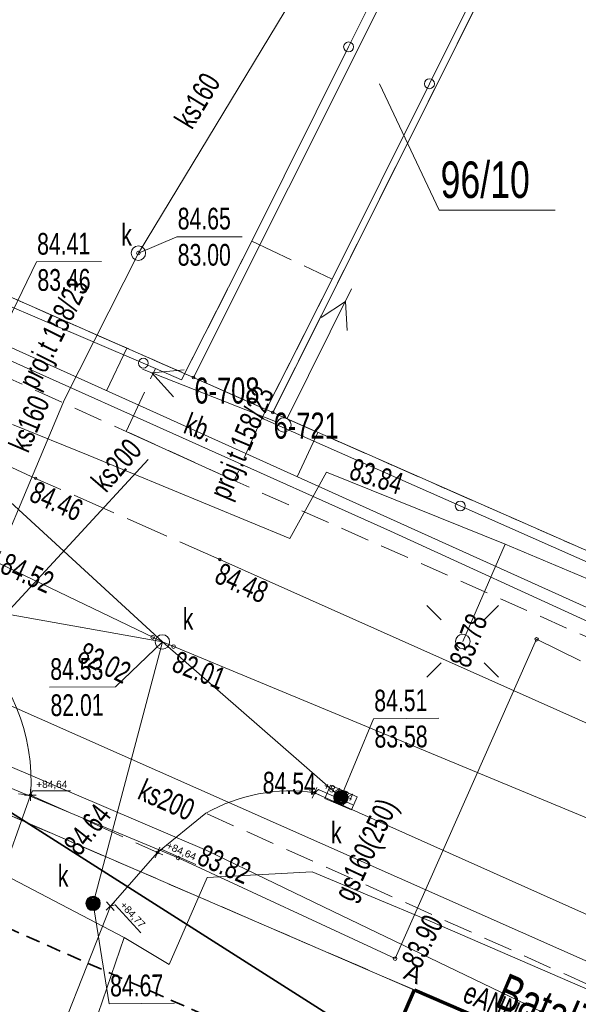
# Model space of a CAD drawing. Header units: metres. Extents: x -1013 to 1493500, y -5789517 to 1032.
# Tile 42 of 66: x -25 to -6, y 31 to 65. Entities that reach past the tile are written whole.
import ezdxf
from ezdxf.xclip import XClip

# ---------------------------------------------------------------- set-up
doc = ezdxf.new("R2010")
doc.units = ezdxf.units.M
doc.header["$MEASUREMENT"] = 0
doc.header["$XCLIPFRAME"] = 0
for name, pattern in [('2_KTCR02', [1.5, 1, -0.5]), ('2_KTJZ01', [2, 1.5, -0.5]), ('2_KTPL01', [2, 1.5, -0.5]), ('4_SUPT_P_01', [2.5, 2, -0.5]), ('GUK', [2, 1.5, -0.5]), ('GUZ', [1, 0.5, -0.5]), ('Przerywana długa', [0.78, 0.5, -0.28])]:
    doc.linetypes.add(name, pattern=pattern)
doc.layers.add('700-L Mapa 1_100 dwg', color=7, linetype='Continuous')
doc.layers.add('711-L Wymiary opisy', color=7, linetype='Continuous')
for name, color, linetype, lineweight in [('703-L Płaszczyzny podejścia 2D3', 152, 'Continuous', 30), ('703-L Płaszczyzny podejścia 2D38', 171, 'Continuous', 35), ('709-L Rzędne terenu25', 5, 'Continuous', 13), ('709-L Rzędne terenu85', 1, 'Continuous', 25), ('711-L Wymiary opisy1', 7, 'Continuous', 13), ('798-L Zakres inwestycji9', 142, 'Continuous', 70), ('ex_02_DXF_MZ_500_4_Dzialki7', 9, 'Continuous', 18), ('ex_02_DXF_MZ_500_4_Kontury3', 9, 'Continuous', 18), ('ex_02_DXF_MZ_500_4_KTCR_L_17', 9, 'Continuous', 18), ('ex_02_DXF_MZ_500_4_KTJZ_L_07', 9, 'Continuous', 18), ('ex_02_DXF_MZ_500_4_KTKR_D_L_07', 9, 'Continuous', 18), ('ex_02_DXF_MZ_500_4_KTKR_L_07', 9, 'Continuous', 18), ('ex_02_DXF_MZ_500_4_KTOK_L_47', 9, 'Continuous', 18), ('ex_02_DXF_MZ_500_4_KTPL_E_T_07', 9, 'Continuous', 18), ('ex_02_DXF_MZ_500_4_KTPL_L_07', 9, 'Continuous', 18), ('ex_02_DXF_MZ_500_4_KTUL_E_T_07', 9, 'Continuous', 18), ('ex_02_DXF_MZ_500_4_Numery_dzialek7', 9, 'Continuous', 18), ('ex_02_DXF_MZ_500_4_Numery_punktow7', 9, 'Continuous', 18), ('ex_02_DXF_MZ_500_4_Punkty7', 9, 'Continuous', 18), ('ex_02_DXF_MZ_500_4_RTPW_T_17', 9, 'Continuous', 18), ('ex_02_DXF_MZ_500_4_SUOG_L_052', 9, 'Continuous', 18), ('ex_02_DXF_MZ_500_4_SUPE_D_L_31', 9, 'Continuous', 18), ('ex_02_DXF_MZ_500_4_SUPE_D_T_07', 9, 'Continuous', 18), ('ex_02_DXF_MZ_500_4_SUPE_E_T_31', 9, 'Continuous', 18), ('ex_02_DXF_MZ_500_4_SUPE_L_31', 9, 'Continuous', 18), ('ex_02_DXF_MZ_500_4_SUPG_E_T_27', 9, 'Continuous', 18), ('ex_02_DXF_MZ_500_4_SUPG_L_252', 9, 'Continuous', 18), ('ex_02_DXF_MZ_500_4_SUPK_D_L_434', 9, 'Continuous', 18), ('ex_02_DXF_MZ_500_4_SUPK_E_T_434', 9, 'Continuous', 18), ('ex_02_DXF_MZ_500_4_SUPK_L_434', 9, 'Continuous', 18), ('ex_02_DXF_MZ_500_4_SUPP_E_T_630', 9, 'Continuous', 18), ('ex_02_DXF_MZ_500_4_SUPP_L_630', 9, 'Continuous', 18), ('ex_02_DXF_MZ_500_4_SUPT_D_L_030', 9, 'Continuous', 18), ('ex_02_DXF_MZ_500_4_SUPW_L_05', 9, 'Continuous', 18), ('ex_02_DXF_MZ_500_4_SUSM_D_T_07', 9, 'Continuous', 18), ('ex_02_DXF_MZ_500_4_SUSM_D_T_37', 9, 'Continuous', 18), ('ex_02_DXF_MZ_500_4_SUTE_T_01', 9, 'Continuous', 18), ('ex_02_DXF_MZ_500_4_SUTG_T_052', 9, 'Continuous', 18), ('ex_02_DXF_MZ_500_4_SUTK_T_034', 9, 'Continuous', 18), ('ex_02_DXF_MZ_500_4_SUUK_D_T_234', 9, 'Continuous', 18), ('ex_02_DXF_MZ_500_4_SUUK_D_T_97', 9, 'Continuous', 18), ('ex_02_DXF_MZ_500_4_SUUK_E_T_77', 9, 'Continuous', 18), ('ex_02_DXF_MZ_500_4_SUUK_E_T_934', 9, 'Continuous', 18), ('ex_02_DXF_MZ_500_4_SUUK_T_07', 9, 'Continuous', 18), ('ex_02_DXF_MZ_500_4_SUUK_T_234', 9, 'Continuous', 18), ('ex_02_DXF_MZ_500_4_Uzytki3', 9, 'Continuous', 18)]:
    doc.layers.add(name, color=color, linetype=linetype, lineweight=lineweight)
doc.layers.get('700-L Mapa 1_100 dwg').off()
doc.styles.add('STYL_AUTOMATYCZNY_1', font='Arial.ttf')
doc.styles.add('STYL_AUTOMATYCZNY_2', font='Arial.ttf')
doc.styles.add('STYL_AUTOMATYCZNY_4', font='Arial.ttf', dxfattribs={"width": 0.7})
doc.linetypes.add('Linia z krzyżyków', pattern='A,0,[1,88_A.L.03 Sytuacja 1_1001.Shx,S=0.015873,R=0,X=0,Y=0],-2,0', length=2)
doc.dimstyles.new('STYL_AUTOMATYCZNY__3', dxfattribs={"dimtxt": 0.25, "dimasz": 0.183575, "dimexe": 0.18, "dimexo": 0.04, "dimgap": 0, "dimtad": 1, "dimzin": 0, "dimdsep": 46, "dimtxsty": 'STYL_AUTOMATYCZNY_2', "dimblk": 'ARROWHEAD_8', "dimblk1": 'ARROWHEAD_8', "dimblk2": 'ARROWHEAD_8', "dimcen": 0.09, "dimclrd": 7, "dimclre": 7, "dimclrt": 7, "dimazin": 0, "dimtfac": 1, "dimtdec": 4, "dimtmove": 2, "dimatfit": 3, "dimfxl": 1, "dimtolj": 1, "dimtzin": 0, "dimarcsym": 0})

# ---------------------------------------------------------------- blocks, each defined once
blk = doc.blocks.new('*D59')
at = {"layer": '711-L Wymiary opisy1', "color": 7, "linetype": 'Continuous', "lineweight": 13, "transparency": 16777216}
for p, q in [((-23.688, -3.688), (-23.815, -3.738)), ((-23.688, -3.688), (-23.638, -3.815)), ((-23.983, -4.516), (-24.05, -4.396)), ((-23.983, -4.516), (-23.864, -4.449))]:
    blk.add_line(p, q, dxfattribs=at)
blk.add_arc((-18.286, -6.082), 5.908, 156.1008, 164.6316, dxfattribs=at)
at = {"layer": '711-L Wymiary opisy1', "color": 7, "lineweight": 13, "transparency": 16777216, "insert": (-25.573, -3.532), "char_height": 0.25, "attachment_point": 7, "rotation": 336.1008, "style": 'STYL_AUTOMATYCZNY_2'}
blk.add_mtext('\\A1;{\\pql;\\fArial|b0|i0|c238|p0;\\W1.000000;8,53°/15%}', dxfattribs=at)
blk = doc.blocks.new('ARROWHEAD_8')
at = {"color": 0, "linetype": 'Continuous', "lineweight": 0}
blk.add_line((0, 0), (-1, 0), dxfattribs=at)
at = {"color": 0, "linetype": 'Continuous', "lineweight": 0, "flags": 128}
blk.add_lwpolyline([(-0.525, 0.525), (0, 0), (-0.525, -0.525)], dxfattribs=at)
blk = doc.blocks.new('*D61')
at = {"layer": '711-L Wymiary opisy1', "color": 7, "linetype": 'Continuous', "lineweight": 13, "transparency": 16777216}
for p, q in [((-9.682, 27.468), (-9.815, 27.437)), ((-9.682, 27.468), (-9.651, 27.335)), ((-10.088, 26.709), (-10.136, 26.836)), ((-10.088, 26.709), (-9.96, 26.757))]:
    blk.add_line(p, q, dxfattribs=at)
blk.add_arc((-4.796, 24.363), 5.789, 147.57, 156.1008, dxfattribs=at)
at = {"layer": '711-L Wymiary opisy1', "color": 7, "lineweight": 13, "transparency": 16777216, "insert": (-11.672, 27.587), "char_height": 0.25, "attachment_point": 7, "rotation": 336.1008, "style": 'STYL_AUTOMATYCZNY_2'}
blk.add_mtext('\\A1;{\\pql;\\fArial|b0|i0|c238|p0;\\W1.000000;8,53°/15%}', dxfattribs=at)
blk = doc.blocks.new('Rysunek_1_4', base_point=(-51.91, -72.413))
at = {"layer": 'ex_02_DXF_MZ_500_4_Dzialki7', "color": 9, "linetype": 'Continuous', "lineweight": 18}
for p, q in [((-19.445, 52.706), (-8.36, 74.856)), ((-16.707, 51.495), (-5.612, 73.675)), ((-37.703, 60.738), (-19.445, 52.706)), ((-19.445, 52.706), (-16.707, 51.495)), ((-16.707, 51.495), (16.017, 37.104)), ((-42.33, 44.713), (161.19, -43.067))]:
    blk.add_line(p, q, dxfattribs=at)
at = {"layer": 'ex_02_DXF_MZ_500_4_Kontury3', "color": 9, "linetype": 'GUK', "lineweight": 18}
for p, q in [((9.132, 103.142), (-16.707, 51.495)), ((-19.445, 52.706), (-37.703, 60.738)), ((-16.707, 51.495), (-19.445, 52.706)), ((-16.707, 51.495), (11.443, 39.112)), ((-42.331, 44.714), (102.61, -17.792))]:
    blk.add_line(p, q, dxfattribs=at)
at = {"layer": 'ex_02_DXF_MZ_500_4_KTCR_L_17', "color": 9, "linetype": '2_KTCR02', "lineweight": 18}
for p, q in [((-29.01, 54.123), (-21.77, 50.843)), ((-18.04, 49.143), (-21.77, 50.843)), ((0.3, 41.013), (-18.04, 49.143)), ((-26.98, 38.483), (-25.08, 38.283)), ((31.23, 15.163), (-19.02, 37.653))]:
    blk.add_line(p, q, dxfattribs=at)
at = {"layer": 'ex_02_DXF_MZ_500_4_KTJZ_L_07', "color": 9, "linetype": '2_KTJZ01', "lineweight": 18}
for p, q in [((-18.54, 46.423), (-24.9, 49.223)), ((-25.08, 38.283), (-20.69, 36.303))]:
    blk.add_line(p, q, dxfattribs=at)
at = {"layer": 'ex_02_DXF_MZ_500_4_KTKR_D_L_07', "color": 9, "linetype": 'Continuous', "lineweight": 18}
for p, q in [((-30.203, 23.828), (-25.08, 38.283)), ((-20.69, 36.303), (-22.317, 34.444)), ((-27.898, 20.254), (-22.317, 34.444))]:
    blk.add_line(p, q, dxfattribs=at)
at = {"layer": 'ex_02_DXF_MZ_500_4_KTKR_L_07', "color": 9, "linetype": 'Continuous', "lineweight": 18}
for p, q in [((-24.9, 49.223), (-30.37, 51.743)), ((0.62, 37.873), (-18.54, 46.423)), ((32.42, 17.033), (-15.26, 38.363)), ((-19.02, 37.653), (-20.69, 36.303))]:
    blk.add_line(p, q, dxfattribs=at)
for centre, radius, start, end in [((-31.57, 38.797), 6.511, 355.4729, 49.7074), ((-16.11, 32.554), 5.871, 81.6753, 119.7111)]:
    blk.add_arc(centre, radius, start, end, dxfattribs=at)
at = {"layer": 'ex_02_DXF_MZ_500_4_KTOK_L_47', "color": 9, "linetype": 'Continuous', "lineweight": 18}
for p, q in [((-14.088, 64.127), (-10.723, 70.888)), ((-7.933, 69.601), (-11.292, 62.852)), ((-17.43, 57.413), (-14.088, 64.127)), ((-11.292, 62.852), (-14.65, 56.103)), ((-19.86, 52.623), (-17.43, 57.413)), ((-28.08, 56.143), (-21.18, 53.202)), ((-14.65, 56.103), (-17.09, 51.303)), ((-21.18, 53.202), (-20.76, 53.023)), ((-20.76, 53.023), (-19.86, 52.623)), ((-17.09, 51.303), (-10.23, 48.27)), ((-10.23, 48.27), (-4.445, 45.711))]:
    blk.add_line(p, q, dxfattribs=at)
for centre in [(-14.088, 64.127), (-11.292, 62.852), (-21.18, 53.202), (-10.23, 48.27)]:
    blk.add_circle(centre, 0.17, dxfattribs=at)
at = {"layer": 'ex_02_DXF_MZ_500_4_KTPL_L_07', "color": 9, "linetype": '2_KTPL01', "lineweight": 18}
for p, q in [((-19.86, 52.623), (-17.43, 57.413)), ((-17.43, 57.413), (-14.65, 56.103)), ((-14.65, 56.103), (-17.09, 51.303)), ((-21.77, 50.843), (-20.76, 53.023)), ((-20.76, 53.023), (-19.86, 52.623)), ((-17.09, 51.303), (-18.04, 49.143))]:
    blk.add_line(p, q, dxfattribs=at)
at = {"layer": 'ex_02_DXF_MZ_500_4_KTPL_L_07', "color": 9, "linetype": 'Continuous', "lineweight": 18}
blk.add_line((-18.04, 49.143), (-21.77, 50.843), dxfattribs=at)
at = {"layer": 'ex_02_DXF_MZ_500_4_Numery_dzialek7', "color": 9, "linetype": 'Continuous', "lineweight": 18}
for p, q in [((-13.016, 62.852), (-10.96, 58.489)), ((-10.96, 58.489), (-6.947, 58.489))]:
    blk.add_line(p, q, dxfattribs=at)
at = {"layer": 'ex_02_DXF_MZ_500_4_Punkty7', "color": 9, "linetype": 'Continuous', "lineweight": 18}
for centre in [(-19.445, 52.706), (-16.707, 51.495)]:
    blk.add_circle(centre, 0.045, dxfattribs=at)
at = {"layer": 'ex_02_DXF_MZ_500_4_RTPW_T_17', "color": 9, "linetype": 'Continuous', "lineweight": 18}
for centre in [(-24.9, 49.223), (-18.54, 46.423), (-25.08, 38.283), (-15.26, 38.363), (-20.69, 36.303)]:
    blk.add_circle(centre, 0.045, dxfattribs=at)
at = {"layer": 'ex_02_DXF_MZ_500_4_SUOG_L_052', "color": 9, "linetype": 'Continuous', "lineweight": 18}
for p, q in [((-7.59, 43.663), (-12.48, 32.633)), ((-19.98, 36.113), (-27.38, 39.193))]:
    blk.add_line(p, q, dxfattribs=at)
at = {"layer": 'ex_02_DXF_MZ_500_4_SUPE_D_L_31', "color": 9, "linetype": 'Continuous', "lineweight": 18}
for p, q in [((-25.705, 51.082), (-23.087, 50.02)), ((-23.087, 50.02), (-16.116, 47.149)), ((-16.116, 47.149), (-14.852, 49.438)), ((-14.852, 49.438), (-8.674, 46.951)), ((-8.674, 46.951), (-10.141, 43.591)), ((-8.674, 46.951), (-4.822, 45.318)), ((-21.84, 33.357), (-27.702, 36.436)), ((-18.974, 35.438), (-20.283, 32.428)), ((-15.345, 35.633), (-18.974, 35.438)), ((-11.273, 33.922), (-15.345, 35.633)), ((2.711, 27.88), (-11.273, 33.922)), ((-23.819, 27.613), (-21.84, 33.357)), ((-20.283, 32.428), (-21.84, 33.357))]:
    blk.add_line(p, q, dxfattribs=at)
at = {"layer": 'ex_02_DXF_MZ_500_4_SUPE_D_T_07', "color": 9, "linetype": 'Continuous', "lineweight": 18}
for p, q in [((-16.212, 51.292), (-13.981, 55.766)), ((-15.031, 54.781), (-14.197, 55.333)), ((-14.197, 55.333), (-14.136, 54.335))]:
    blk.add_line(p, q, dxfattribs=at)
at = {"layer": 'ex_02_DXF_MZ_500_4_SUPE_L_31', "color": 9, "linetype": 'Continuous', "lineweight": 18}
for p, q in [((-21.206, 52.999), (-16.556, 51.16)), ((-20.88, 52.87), (-19.766, 52.967)), ((-20.88, 52.87), (-20.134, 52.037))]:
    blk.add_line(p, q, dxfattribs=at)
at = {"layer": 'ex_02_DXF_MZ_500_4_SUPG_L_252', "color": 9, "linetype": 'Continuous', "lineweight": 18}
for p, q in [((-7.59, 43.663), (-12.48, 32.633)), ((-6.07, 42.923), (-7.59, 43.663)), ((-19.98, 36.113), (-27.38, 39.193)), ((-12.48, 32.633), (-19.98, 36.113))]:
    blk.add_line(p, q, dxfattribs=at)
at = {"layer": 'ex_02_DXF_MZ_500_4_SUPK_D_L_434', "color": 9, "linetype": 'Continuous', "lineweight": 18}
for p, q in [((-45.397, 55.524), (-20.52, 43.573)), ((-27.93, 50.383), (-20.52, 43.573)), ((-20.52, 43.573), (-30.31, 45.323)), ((-20.52, 43.573), (-22.918, 34.54)), ((-20.52, 43.573), (7.643, 31.885)), ((-20.52, 43.573), (-14.35, 38.193))]:
    blk.add_line(p, q, dxfattribs=at)
at = {"layer": 'ex_02_DXF_MZ_500_4_SUPK_E_T_434', "color": 9, "linetype": 'Continuous', "lineweight": 18}
for p, q in [((-27.93, 50.383), (-24.874, 56.698)), ((-24.874, 56.698), (-22.621, 56.714))]:
    blk.add_line(p, q, dxfattribs=at)
at = {"layer": 'ex_02_DXF_MZ_500_4_SUPK_L_434', "color": 9, "linetype": 'Continuous', "lineweight": 18}
for p, q in [((-15, 67.493), (-21.35, 57.003)), ((-21.35, 57.003), (-23.9, 51.943)), ((-23.9, 51.943), (-27.97, 42.343)), ((-27.97, 42.343), (-21.01, 49.873)), ((-27.97, 42.343), (7.52, 26.613))]:
    blk.add_line(p, q, dxfattribs=at)
at = {"layer": 'ex_02_DXF_MZ_500_4_SUPP_L_630', "color": 9, "linetype": '4_SUPT_P_01', "lineweight": 18}
for p, q in [((-22.455, 52.249), (-21.752, 53.717)), ((-15.858, 49.275), (-15.155, 50.809))]:
    blk.add_line(p, q, dxfattribs=at)
at = {"layer": 'ex_02_DXF_MZ_500_4_SUPT_D_L_030', "color": 9, "linetype": 'Continuous', "lineweight": 18}
for p, q in [((-2.678, 43.333), (-39.919, 60.123)), ((-25.88, 53.341), (-12.638, 47.393)), ((-12.638, 47.393), (-2.594, 42.794))]:
    blk.add_line(p, q, dxfattribs=at)
at = {"layer": 'ex_02_DXF_MZ_500_4_SUPW_L_05', "color": 9, "linetype": 'Continuous', "lineweight": 18}
for p, q in [((-18.99, 36.363), (-25.94, 39.343)), ((-14.95, 34.423), (-18.99, 36.363)), ((-3.96, 29.143), (-14.95, 34.423))]:
    blk.add_line(p, q, dxfattribs=at)
at = {"layer": 'ex_02_DXF_MZ_500_4_SUSM_D_T_07', "color": 9, "linetype": 'Continuous', "lineweight": 18}
for p, q in [((-10.883, 44.333), (-11.378, 44.828)), ((-9.398, 44.333), (-8.903, 44.828)), ((-10.883, 42.848), (-11.378, 42.353)), ((-9.398, 42.848), (-8.903, 42.353))]:
    blk.add_line(p, q, dxfattribs=at)
at = {"layer": 'ex_02_DXF_MZ_500_4_SUSM_D_T_37', "color": 9, "linetype": 'Continuous', "lineweight": 18}
for centre in [(-16.324, 51.068), (-10.141, 43.591)]:
    blk.add_circle(centre, 0.25, dxfattribs=at)
at = {"layer": 'ex_02_DXF_MZ_500_4_SUTG_T_052', "color": 9, "linetype": 'Continuous', "lineweight": 18}
for centre in [(-7.59, 43.663), (-19.98, 36.113), (-12.48, 32.633)]:
    blk.add_circle(centre, 0.0625, dxfattribs=at)
at = {"layer": 'ex_02_DXF_MZ_500_4_SUTK_T_034', "color": 9, "linetype": 'Continuous', "lineweight": 18}
for p, q in [((-21.35, 57.003), (-20.021, 57.57)), ((-20.021, 57.57), (-17.768, 57.57)), ((-20.52, 43.573), (-22.141, 42.026)), ((-24.42, 42.01), (-22.141, 42.026)), ((-14.35, 38.193), (-13.226, 40.92)), ((-13.226, 40.92), (-10.974, 40.936)), ((-22.918, 34.54), (-22.354, 31.074)), ((-22.354, 31.074), (-20.101, 31.089))]:
    blk.add_line(p, q, dxfattribs=at)
for centre in [(-21.35, 57.003), (-20.856, 43.735), (-20.134, 43.413)]:
    blk.add_circle(centre, 0.0625, dxfattribs=at)
at = {"layer": 'ex_02_DXF_MZ_500_4_SUUK_D_T_234', "color": 9, "linetype": 'Continuous', "lineweight": 18}
blk.add_circle((-20.52, 43.573), 0.25, dxfattribs=at)
at = {"layer": 'ex_02_DXF_MZ_500_4_SUUK_D_T_97', "color": 9, "linetype": 'Continuous', "lineweight": 18}
for centre, radius in [((-14.35, 38.193), 0.25), ((-14.35, 38.193), 0.225), ((-14.35, 38.193), 0.2), ((-14.35, 38.193), 0.175), ((-14.35, 38.193), 0.15), ((-14.35, 38.193), 0.125), ((-14.35, 38.193), 0.1), ((-14.35, 38.193), 0.075), ((-14.35, 38.193), 0.05), ((-14.35, 38.193), 0.025), ((-14.35, 38.193), 0.00715), ((-22.918, 34.54), 0.25), ((-22.918, 34.54), 0.225), ((-22.918, 34.54), 0.2), ((-22.918, 34.54), 0.175), ((-22.918, 34.54), 0.15), ((-22.918, 34.54), 0.125), ((-22.918, 34.54), 0.1), ((-22.918, 34.54), 0.075), ((-22.918, 34.54), 0.05), ((-22.918, 34.54), 0.025), ((-22.918, 34.54), 0.00715)]:
    blk.add_circle(centre, radius, dxfattribs=at)
at = {"layer": 'ex_02_DXF_MZ_500_4_SUUK_T_07', "color": 9, "linetype": 'Continuous', "lineweight": 18}
for p, q in [((-14.908, 38.159), (-14.712, 38.619)), ((-14.712, 38.619), (-13.792, 38.227)), ((-14.413, 38.491), (-14.609, 38.031)), ((-13.987, 37.767), (-14.908, 38.159)), ((-14.091, 38.354), (-14.287, 37.894)), ((-13.792, 38.227), (-13.987, 37.767))]:
    blk.add_line(p, q, dxfattribs=at)
at = {"layer": 'ex_02_DXF_MZ_500_4_SUUK_T_234', "color": 9, "linetype": 'Continuous', "lineweight": 18}
blk.add_circle((-21.35, 57.003), 0.25, dxfattribs=at)
at = {"layer": 'ex_02_DXF_MZ_500_4_Uzytki3', "color": 9, "linetype": 'GUZ', "lineweight": 18}
for p, q in [((-16.707, 51.495), (9.132, 103.142)), ((-37.703, 60.738), (-19.445, 52.706)), ((-19.445, 52.706), (-16.707, 51.495)), ((-16.707, 51.495), (11.443, 39.112)), ((-42.331, 44.714), (102.61, -17.792))]:
    blk.add_line(p, q, dxfattribs=at)
at = {"layer": 'ex_02_DXF_MZ_500_4_KTPL_E_T_07', "color": 9, "linetype": 'Continuous', "lineweight": 18, "insert": (-19.704, 51.151), "char_height": 0.75, "attachment_point": 4, "rotation": 338.994, "style": 'STYL_AUTOMATYCZNY_4'}
blk.add_mtext('\\A1;{\\pql;\\fArial|b0|i0|c238|p0;\\W0.700000;kb.}', dxfattribs=at)
at = {"layer": 'ex_02_DXF_MZ_500_4_KTUL_E_T_07', "color": 9, "linetype": 'Continuous', "lineweight": 18, "insert": (-8.922, 31.407), "char_height": 1.25, "attachment_point": 4, "rotation": 336.94, "style": 'STYL_AUTOMATYCZNY_4'}
blk.add_mtext('\\A1;{\\pql;\\fArial|b0|i0|c238|p0;\\W0.700000;Batalionów Chłopskich}', dxfattribs=at)
at = {"layer": 'ex_02_DXF_MZ_500_4_Numery_dzialek7', "color": 9, "linetype": 'Continuous', "lineweight": 18, "insert": (-10.908, 60.169), "char_height": 1.26, "attachment_point": 1, "style": 'STYL_AUTOMATYCZNY_4'}
blk.add_mtext('\\A1;{\\pql;\\fArial|b0|i0|c238|p0;\\W0.700000;96/10}', dxfattribs=at)
at = {"layer": 'ex_02_DXF_MZ_500_4_Numery_punktow7', "color": 9, "linetype": 'Continuous', "lineweight": 18, "char_height": 0.9, "attachment_point": 1, "style": 'STYL_AUTOMATYCZNY_4'}
for s, insert in [('\\A1;{\\pql;\\fArial|b0|i0|c238|p0;\\W0.700000;6-708}', (-19.417, 52.706)), ('\\A1;{\\pql;\\fArial|b0|i0|c238|p0;\\W0.700000;6-721}', (-16.678, 51.495))]:
    blk.add_mtext(s, dxfattribs=dict(at, insert=insert))
at = {"layer": 'ex_02_DXF_MZ_500_4_RTPW_T_17', "color": 9, "linetype": 'Continuous', "lineweight": 18, "char_height": 0.75, "style": 'STYL_AUTOMATYCZNY_4'}
for s, insert, attachment_point, rotation in [('\\A1;{\\pql;\\fArial|b0|i0|c238|p0;\\W0.700000;84.46}', (-24.867, 49.153), 1, 336.0804), ('\\A1;{\\pql;\\fArial|b0|i0|c238|p0;\\W0.700000;84.52}', (-26.022, 46.329), 4, 335.4328), ('\\A1;{\\pql;\\fArial|b0|i0|c238|p0;\\W0.700000;84.48}', (-18.458, 46.334), 1, 335.4804), ('\\A1;{\\pql;\\fArial|b0|i0|c238|p0;\\W0.700000;84.54}', (-17.063, 38.332), 7, 358.461), ('\\A1;{\\pql;\\fArial|b0|i0|c238|p0;\\W0.700000;84.64}', (-23.382, 36.134), 7, 51.6816)]:
    blk.add_mtext(s, dxfattribs=dict(at, insert=insert, attachment_point=attachment_point, rotation=rotation))
at = {"layer": 'ex_02_DXF_MZ_500_4_SUPE_E_T_31', "color": 9, "linetype": 'Continuous', "lineweight": 18, "insert": (-10.283, 30.965), "char_height": 0.75, "attachment_point": 7, "rotation": 336.666, "style": 'STYL_AUTOMATYCZNY_4'}
blk.add_mtext('\\A1;{\\pql;\\fArial|b0|i0|c238|p0;\\W0.700000;eANN nieczynny}', dxfattribs=at)
at = {"layer": 'ex_02_DXF_MZ_500_4_SUPG_E_T_27', "color": 9, "linetype": 'Continuous', "lineweight": 18, "insert": (-13.742, 34.46), "char_height": 0.75, "attachment_point": 7, "rotation": 65.0136, "style": 'STYL_AUTOMATYCZNY_4'}
blk.add_mtext('\\A1;{\\pql;\\fArial|b0|i0|c238|p0;\\W0.700000;gs160(250)}', dxfattribs=at)
at = {"layer": 'ex_02_DXF_MZ_500_4_SUPK_E_T_434', "color": 9, "linetype": 'Continuous', "lineweight": 18, "char_height": 0.75, "style": 'STYL_AUTOMATYCZNY_4'}
for s, insert, attachment_point, rotation in [('\\A1;{\\pql;\\fArial|b0|i0|c238|p0;\\W0.700000;ks160}', (-19.815, 61.431), 4, 58.8119), ('\\A1;{\\pql;\\fArial|b0|i0|c238|p0;\\W0.700000;84.41}', (-24.851, 57.698), 1, 0.4031), ('\\A1;{\\pql;\\fArial|b0|i0|c238|p0;\\W0.700000;83.46}', (-24.842, 56.448), 1, 0.4031), ('\\A1;{\\pql;\\fArial|b0|i0|c238|p0;\\W0.700000;ks160}', (-25.5, 50.212), 4, 67.0251), ('\\A1;{\\pql;\\fArial|b0|i0|c238|p0;\\W0.700000;ks200}', (-22.457, 48.687), 7, 49.086), ('\\A1;{\\pql;\\fArial|b0|i0|c238|p0;\\W0.700000;ks200}', (-21.273, 38.509), 4, 336.096)]:
    blk.add_mtext(s, dxfattribs=dict(at, insert=insert, attachment_point=attachment_point, rotation=rotation))
at = {"layer": 'ex_02_DXF_MZ_500_4_SUPP_E_T_630', "color": 9, "linetype": 'Continuous', "lineweight": 18, "char_height": 0.75, "attachment_point": 4, "style": 'STYL_AUTOMATYCZNY_4'}
for insert, rotation in [((-25.092, 52.351), 63.549), ((-18.469, 48.535), 67.2218)]:
    blk.add_mtext('\\A1;{\\pql;\\fArial|b0|i0|c238|p0;\\W0.700000;proj.t 158/23}', dxfattribs=dict(at, insert=insert, rotation=rotation))
at = {"layer": 'ex_02_DXF_MZ_500_4_SUTE_T_01', "color": 9, "linetype": 'Continuous', "lineweight": 18, "insert": (-13.877, 49.935), "char_height": 0.75, "attachment_point": 1, "rotation": 341.9728, "style": 'STYL_AUTOMATYCZNY_4'}
blk.add_mtext('\\A1;{\\pql;\\fArial|b0|i0|c238|p0;\\W0.700000;83.84}', dxfattribs=at)
at = {"layer": 'ex_02_DXF_MZ_500_4_SUTG_T_052', "color": 9, "linetype": 'Continuous', "lineweight": 18, "char_height": 0.75, "style": 'STYL_AUTOMATYCZNY_4'}
for s, insert, attachment_point, rotation in [('\\A1;{\\pql;\\fArial|b0|i0|c238|p0;\\W0.700000;83.78}', (-9.916, 42.629), 7, 69.1932), ('\\A1;{\\pql;\\fArial|b0|i0|c238|p0;\\W0.700000;83.82}', (-19.371, 35.907), 7, 336.5713), ('\\A1;{\\pql;\\fArial|b0|i0|c238|p0;\\W0.700000;83.90}', (-12.283, 32.579), 1, 63.374)]:
    blk.add_mtext(s, dxfattribs=dict(at, insert=insert, attachment_point=attachment_point, rotation=rotation))
at = {"layer": 'ex_02_DXF_MZ_500_4_SUTK_T_034', "color": 9, "linetype": 'Continuous', "lineweight": 18, "char_height": 0.75, "attachment_point": 1, "style": 'STYL_AUTOMATYCZNY_4'}
for s, insert in [('\\A1;{\\pql;\\fArial|b0|i0|c238|p0;\\W0.700000;84.65}', (-19.991, 58.57)), ('\\A1;{\\pql;\\fArial|b0|i0|c238|p0;\\W0.700000;83.00}', (-19.991, 57.32))]:
    blk.add_mtext(s, dxfattribs=dict(at, insert=insert))
at = {"layer": 'ex_02_DXF_MZ_500_4_SUTK_T_034', "color": 9, "linetype": 'Continuous', "lineweight": 18, "char_height": 0.75, "style": 'STYL_AUTOMATYCZNY_4'}
for s, insert, attachment_point, rotation in [('\\A1;{\\pql;\\fArial|b0|i0|c238|p0;\\W0.700000;82.02}', (-23.347, 43.256), 4, 333.6071), ('\\A1;{\\pql;\\fArial|b0|i0|c238|p0;\\W0.700000;82.01}', (-19.969, 43.284), 1, 338.5713), ('\\A1;{\\pql;\\fArial|b0|i0|c238|p0;\\W0.700000;84.53}', (-24.398, 43.01), 1, 0.4031), ('\\A1;{\\pql;\\fArial|b0|i0|c238|p0;\\W0.700000;84.51}', (-13.203, 41.92), 1, 0.4031), ('\\A1;{\\pql;\\fArial|b0|i0|c238|p0;\\W0.700000;82.01}', (-24.389, 41.76), 1, 0.4031), ('\\A1;{\\pql;\\fArial|b0|i0|c238|p0;\\W0.700000;83.58}', (-13.195, 40.671), 1, 0.4031), ('\\A1;{\\pql;\\fArial|b0|i0|c238|p0;\\W0.700000;84.67}', (-22.331, 32.074), 1, 0.4031)]:
    blk.add_mtext(s, dxfattribs=dict(at, insert=insert, attachment_point=attachment_point, rotation=rotation))
at = {"layer": 'ex_02_DXF_MZ_500_4_SUUK_E_T_77', "color": 9, "linetype": 'Continuous', "lineweight": 18, "char_height": 0.75, "attachment_point": 4, "style": 'STYL_AUTOMATYCZNY_4'}
for insert in [(-14.693, 36.989), (-24.133, 35.493)]:
    blk.add_mtext('\\A1;{\\pql;\\fArial|b0|i0|c238|p0;\\W0.700000;k}', dxfattribs=dict(at, insert=insert))
at = {"layer": 'ex_02_DXF_MZ_500_4_SUUK_E_T_934', "color": 9, "linetype": 'Continuous', "lineweight": 18, "char_height": 0.75, "attachment_point": 7, "style": 'STYL_AUTOMATYCZNY_4'}
for insert in [(-21.941, 57.261), (-19.816, 43.994)]:
    blk.add_mtext('\\A1;{\\pql;\\fArial|b0|i0|c238|p0;\\W0.700000;k}', dxfattribs=dict(at, insert=insert))

msp = doc.modelspace()

# ---------------------------------------------------------------- linework, layer by layer
at = {"layer": '703-L Płaszczyzny podejścia 2D3', "color": 152, "linetype": 'Continuous', "lineweight": 30}
msp.add_circle((8.2273, 10.355), 1021.6593, dxfattribs=at)
at = {"layer": '703-L Płaszczyzny podejścia 2D38', "color": 171, "linetype": 'Continuous', "lineweight": 35}
msp.add_line((-4.7955, 24.3632), (-336.8033, 235.3053), dxfattribs=at)
at = {"layer": '703-L Płaszczyzny podejścia 2D38', "color": 171, "linetype": 'Przerywana długa', "lineweight": 35}
msp.add_line((-4.7955, 24.3632), (-360.4425, 181.9583), dxfattribs=at)
at = {"layer": '709-L Rzędne terenu25', "color": 5, "linetype": 'Continuous', "lineweight": 13}
for p, q in [((-25.0797, 38.0829), (-25.0797, 38.4829)), ((-25.0797, 38.2829), (-25.0047, 38.4329)), ((-25.0047, 38.4329), (-23.6965, 38.4329)), ((-15.4426, 38.4439), (-15.0769, 38.2819)), ((-15.3408, 38.18), (-15.1787, 38.5458)), ((-15.2597, 38.3629), (-15.1304, 38.4697)), ((-15.1304, 38.4697), (-13.9344, 37.9397)), ((-25.2797, 38.2829), (-24.8797, 38.2829)), ((-20.7695, 36.1195), (-20.61, 36.4863)), ((-20.6897, 36.3029), (-20.5611, 36.4106)), ((-20.5611, 36.4106), (-19.3614, 35.8889)), ((-20.8731, 36.3826), (-20.5063, 36.2232)), ((-22.4645, 34.3088), (-22.1701, 34.5795)), ((-22.4527, 34.5914), (-22.1819, 34.2969)), ((-22.3173, 34.4441), (-22.1561, 34.4905)), ((-22.1561, 34.4905), (-21.2706, 33.5275))]:
    msp.add_line(p, q, dxfattribs=at)
at = {"layer": '798-L Zakres inwestycji9', "color": 142, "linetype": 'Linia z krzyżyków', "lineweight": 70}
msp.add_lwpolyline([(-11.8075, 31.551), (35.1463, 11.302), (17.379, -29.8973), (8.5903, -26.1071), (-4.6197, -20.1771), (-29.4088, -9.2634)], close=True, dxfattribs=at)

# ---------------------------------------------------------------- block references
at = {"layer": '700-L Mapa 1_100 dwg', "color": 52, "linetype": 'Continuous', "lineweight": 25}
ref = msp.add_blockref('Rysunek_1_4', (-51.9097, -72.4133), dxfattribs=at)
XClip(ref).set_block_clipping_path([(-454.4097296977, -337.82710067), (350.5902703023, 193.0005136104)])

# ---------------------------------------------------------------- texts
at = {"layer": '709-L Rzędne terenu85', "color": 1, "lineweight": 25, "insert": (-24.8797, 38.4829), "char_height": 0.25, "attachment_point": 7, "style": 'STYL_AUTOMATYCZNY_2'}
msp.add_mtext('\\A1;{\\pql;\\fArial|b0|i0|c238|p0;\\W1.000000;+84,64}', dxfattribs=at)
at = {"layer": '709-L Rzędne terenu85', "color": 1, "lineweight": 25, "char_height": 0.25, "attachment_point": 7, "style": 'STYL_AUTOMATYCZNY_2'}
for s, insert, rotation in [('\\A1;{\\pql;\\fArial|b0|i0|c238|p0;\\W1.000000;+84,54}', (-14.9959, 38.4647), 336.10081), ('\\A1;{\\pql;\\fArial|b0|i0|c238|p0;\\W1.000000;+84,64}', (-20.4266, 36.4066), 336.50162), ('\\A1;{\\pql;\\fArial|b0|i0|c238|p0;\\W1.000000;+84,77}', (-22.0347, 34.4323), 312.60243)]:
    msp.add_mtext(s, dxfattribs=dict(at, insert=insert, rotation=rotation))
at = {"layer": '798-L Zakres inwestycji9', "color": 142, "linetype": 'Continuous', "lineweight": 70, "insert": (-12.226, 31.9614), "char_height": 0.6, "attachment_point": 7, "rotation": 336.10081, "style": 'STYL_AUTOMATYCZNY_1'}
msp.add_mtext('\\A1;{\\pql;\\fArial|b0|i0|c238|p0;\\W1.000000;A}', dxfattribs=at)

# ---------------------------------------------------------------- dimensions: what is measured, and where the dimension line sits
at = {"layer": '711-L Wymiary opisy', "color": 7, "linetype": 'Continuous', "lineweight": 13}
for base, center, p1, p2, picture, middle in [((-9.8993, 27.0958), (-4.7955, 24.3632), (-360.4425, 181.9583), (-56.0049, 56.8993), '*D61', (-10.8957, 27.3794)), ((-23.8512, -4.0963), (-18.2863, -6.0816), (-397.5726, 98.1664), (-373.9333, 151.5134), '*D59', (-24.7964, -3.7394))]:
    dim = msp.add_angular_dim_3p(base=base, center=center, p1=p1, p2=p2, text='8,53°/15%', dimstyle='STYL_AUTOMATYCZNY__3', dxfattribs=at)
    dim.commit()
    dim.dimension.update_dxf_attribs({"geometry": picture, "text_midpoint": middle, "dimtype": 165, "text_rotation": 336.10081})

doc.saveas('drawing.dxf')
